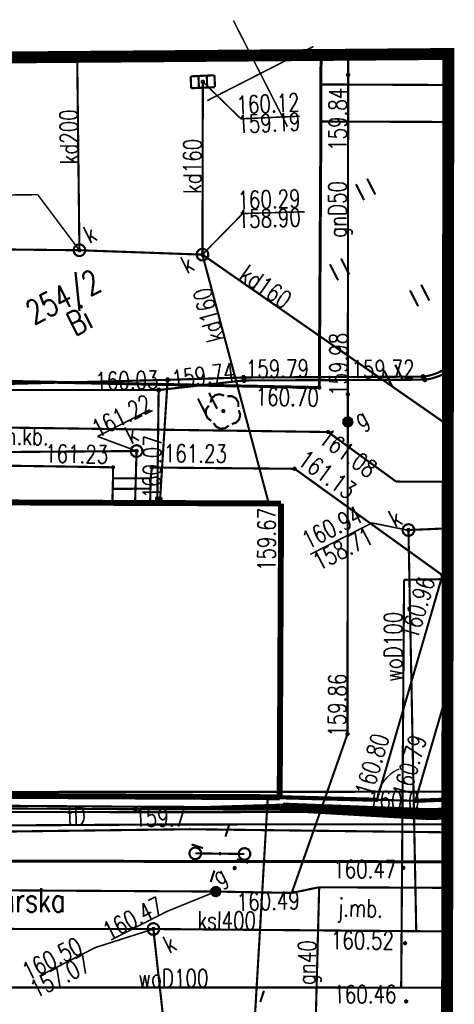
# Model space of a CAD drawing. Extents: x 0 to 7432618, y -40 to 5712028.
# Tile 139 of 165: x 7431582 to 7431600, y 5711658 to 5711699. Entities that reach past the tile are written whole.
import ezdxf
from ezdxf.enums import TextEntityAlignment as Align

# ---------------------------------------------------------------- set-up
doc = ezdxf.new("R2010")
doc.units = 0
doc.header["$MEASUREMENT"] = 0
for name, pattern in [('0', [1.5, 1, -0.5]), ('2218', [1, 0.5, -0.5]), ('3901', [0])]:
    doc.linetypes.add(name, pattern=pattern)
for name, color, linetype in [('Dzialki', 7, 'Continuous'), ('EGBB_L_0', 7, 'Continuous'), ('EGBE_L_3', 7, 'Continuous'), ('Numery_dzialek', 7, 'Continuous'), ('OTK_E_T_0', 7, 'Continuous'), ('OTK_E_T_1', 7, 'Continuous'), ('OTK_L_0', 7, 'Continuous'), ('OTK_L_1', 7, 'Continuous'), ('OTK_L_2', 7, 'Continuous'), ('OTK_L_4', 7, 'Continuous'), ('OTO_L_0', 7, 'Continuous'), ('OTO_L_2', 7, 'Continuous'), ('OTR_T_0', 7, 'Continuous'), ('OTZ_L_3', 7, 'Continuous'), ('OTZ_T_0', 7, 'Continuous'), ('SUCP_L_0', 7, 'Continuous'), ('SUCR_T_0', 7, 'Continuous'), ('SUE_T_3', 7, 'Continuous'), ('SUEP_L_0', 7, 'Continuous'), ('SUER_T_0', 7, 'Continuous'), ('SUG_E_T_4', 7, 'Continuous'), ('SUG_T_2', 7, 'Continuous'), ('SUGP_E_T_0', 7, 'Continuous'), ('SUGP_L_0', 7, 'Continuous'), ('SUGR_T_0', 7, 'Continuous'), ('SUK_E_T_4', 7, 'Continuous'), ('SUK_T_1', 7, 'Continuous'), ('SUK_T_3', 7, 'Continuous'), ('SUKP_E_T_0', 7, 'Continuous'), ('SUKP_L_0', 7, 'Continuous'), ('SUKR_T_0', 7, 'Continuous'), ('SUL_L_1', 7, 'Continuous'), ('SUP_T_2', 7, 'Continuous'), ('SUTP_E_T_0', 7, 'Continuous'), ('SUTP_L_0', 7, 'Continuous'), ('SUWP_E_T_0', 7, 'Continuous'), ('SUWP_L_0', 7, 'Continuous'), ('Uzytki', 7, 'Continuous'), ('zakres', 7, 'Continuous')]:
    doc.layers.add(name, color=color, linetype=linetype)
doc.styles.add('STYL_ARIAL', font='simplex', dxfattribs={"width": 0.75, "oblique": 0.1})

# ---------------------------------------------------------------- blocks, each defined once
blk = doc.blocks.new('OTOF')
at = {"color": 0}
blk.add_arc((1.5, 0), 1.5, 116.7394, 180, dxfattribs=at)

msp = doc.modelspace()

# ---------------------------------------------------------------- linework, layer by layer
at = {"layer": 'Dzialki', "color": 18, "true_color": 0x000000, "const_width": 0.09}
msp.add_lwpolyline([(7431599.47, 5711667.057), (7431560.311, 5711667.038)], dxfattribs=at)
at = {"layer": 'EGBB_L_0', "color": 18, "true_color": 0x000000, "const_width": 0.25}
for points in [[(7431592.487, 5711679.156), (7431561.167, 5711679.281)], [(7431592.428, 5711666.825), (7431592.487, 5711679.156)], [(7431561.081, 5711666.981), (7431592.428, 5711666.825)]]:
    msp.add_lwpolyline(points, dxfattribs=at)
at = {"layer": 'EGBE_L_3', "color": 18, "true_color": 0x000000, "const_width": 0.09}
for points in [[(7431585.426, 5711680.216), (7431585.399, 5711679.184)], [(7431587.009, 5711680.215), (7431585.426, 5711680.216)], [(7431586.986, 5711679.178), (7431587.009, 5711680.215)], [(7431586.999, 5711679.78), (7431585.414, 5711679.771)], [(7431585.399, 5711679.184), (7431586.986, 5711679.178)]]:
    msp.add_lwpolyline(points, dxfattribs=at)
at = {"layer": 'OTK_L_0', "color": 18, "linetype": '0', "true_color": 0x000000, "const_width": 0.09}
for points in [[(7431595.387, 5711664.124), (7431576.903, 5711664.145)], [(7431599.466, 5711664.113), (7431595.387, 5711664.124)]]:
    msp.add_lwpolyline(points, dxfattribs=at)
at = {"layer": 'OTK_L_1', "color": 18, "true_color": 0x000000, "const_width": 0.125}
for points in [[(7431594.169, 5711697.987), (7431594.151, 5711696.749)], [(7431594.151, 5711696.749), (7431594.159, 5711695.193)], [(7431594.159, 5711695.193), (7431594.091, 5711684.025)], [(7431594.091, 5711684.025), (7431577.64, 5711684.352)], [(7431595.387, 5711664.124), (7431576.903, 5711664.145)], [(7431599.466, 5711664.113), (7431595.387, 5711664.124)]]:
    msp.add_lwpolyline(points, dxfattribs=at)
at = {"layer": 'OTK_L_2', "color": 18, "linetype": '0', "true_color": 0x000000, "const_width": 0.09}
for points in [[(7431594.151, 5711696.749), (7431594.159, 5711695.193)], [(7431599.509, 5711696.727), (7431594.151, 5711696.749)], [(7431594.159, 5711695.193), (7431599.507, 5711695.175)], [(7431594.459, 5711682.158), (7431577.494, 5711682.392)], [(7431597.314, 5711680.078), (7431594.459, 5711682.158)], [(7431577.363, 5711680.799), (7431585.427, 5711680.677)], [(7431585.427, 5711680.677), (7431585.426, 5711680.216)], [(7431587.009, 5711680.215), (7431587.06, 5711680.667)], [(7431587.06, 5711680.667), (7431593.057, 5711680.614)], [(7431585.426, 5711680.216), (7431587.009, 5711680.215)], [(7431593.057, 5711680.614), (7431599.263, 5711676.144)], [(7431599.487, 5711680.072), (7431597.314, 5711680.078)], [(7431599.263, 5711676.144), (7431596.512, 5711666.718)], [(7431598.127, 5711666.676), (7431599.475, 5711671.278)], [(7431592.428, 5711666.825), (7431561.081, 5711666.981)], [(7431596.512, 5711666.718), (7431592.428, 5711666.825)], [(7431598.127, 5711666.676), (7431596.512, 5711666.718)], [(7431596.512, 5711666.718), (7431598.127, 5711666.676)], [(7431599.469, 5711666.726), (7431598.127, 5711666.676)], [(7431576.903, 5711664.145), (7431595.387, 5711664.124)], [(7431595.387, 5711664.124), (7431599.466, 5711664.113)]]:
    msp.add_lwpolyline(points, dxfattribs=at)
at = {"layer": 'OTK_L_4', "color": 18, "linetype": '0', "true_color": 0x000000, "const_width": 0.09}
for points in [[(7431594.151, 5711696.749), (7431594.169, 5711697.987)], [(7431594.159, 5711695.193), (7431594.151, 5711696.749)], [(7431594.091, 5711684.025), (7431594.159, 5711695.193)], [(7431577.64, 5711684.352), (7431594.091, 5711684.025)]]:
    msp.add_lwpolyline(points, dxfattribs=at)
at = {"layer": 'OTO_L_0', "color": 18, "linetype": '3901', "true_color": 0x000000, "const_width": 0.175}
for points in [[(7431592.428, 5711666.825), (7431596.512, 5711666.718)], [(7431598.127, 5711666.676), (7431599.469, 5711666.726)]]:
    msp.add_lwpolyline(points, dxfattribs=at)
at = {"layer": 'OTO_L_2', "color": 18, "true_color": 0x000000, "const_width": 0.09}
msp.add_lwpolyline([(7431596.512, 5711666.718), (7431598.127, 5711666.676)], dxfattribs=at)
at = {"layer": 'OTR_T_0', "color": 18, "true_color": 0x000000, "const_width": 0.09}
for points in [[(7431594.071, 5711684.065), (7431594.105, 5711684.068), (7431594.131, 5711684.045), (7431594.134, 5711684.011), (7431594.112, 5711683.985), (7431594.077, 5711683.982), (7431594.051, 5711684.005), (7431594.048, 5711684.039), (7431594.071, 5711684.065)], [(7431594.438, 5711682.198), (7431594.473, 5711682.201), (7431594.499, 5711682.179), (7431594.501, 5711682.145), (7431594.479, 5711682.118), (7431594.445, 5711682.116), (7431594.419, 5711682.138), (7431594.416, 5711682.172), (7431594.438, 5711682.198)], [(7431585.407, 5711680.717), (7431585.441, 5711680.719), (7431585.467, 5711680.697), (7431585.47, 5711680.663), (7431585.447, 5711680.637), (7431585.413, 5711680.634), (7431585.387, 5711680.656), (7431585.384, 5711680.691), (7431585.407, 5711680.717)], [(7431587.039, 5711680.707), (7431587.073, 5711680.709), (7431587.1, 5711680.687), (7431587.102, 5711680.653), (7431587.08, 5711680.627), (7431587.046, 5711680.624), (7431587.019, 5711680.646), (7431587.017, 5711680.681), (7431587.039, 5711680.707)], [(7431593.037, 5711680.654), (7431593.071, 5711680.657), (7431593.097, 5711680.634), (7431593.1, 5711680.6), (7431593.078, 5711680.574), (7431593.043, 5711680.571), (7431593.017, 5711680.593), (7431593.014, 5711680.628), (7431593.037, 5711680.654)], [(7431599.487, 5711680.031), (7431599.47, 5711680.029), (7431599.443, 5711680.052), (7431599.441, 5711680.086), (7431599.463, 5711680.112)], [(7431599.463, 5711680.112), (7431599.487, 5711680.114)], [(7431599.242, 5711676.184), (7431599.277, 5711676.187), (7431599.303, 5711676.164), (7431599.306, 5711676.13), (7431599.283, 5711676.104), (7431599.249, 5711676.101), (7431599.223, 5711676.123), (7431599.22, 5711676.158), (7431599.242, 5711676.184)], [(7431596.492, 5711666.758), (7431596.526, 5711666.761), (7431596.553, 5711666.738), (7431596.555, 5711666.704), (7431596.533, 5711666.678), (7431596.499, 5711666.675), (7431596.472, 5711666.697), (7431596.47, 5711666.732), (7431596.492, 5711666.758)], [(7431598.107, 5711666.717), (7431598.141, 5711666.719), (7431598.167, 5711666.697), (7431598.17, 5711666.663), (7431598.148, 5711666.636), (7431598.113, 5711666.634), (7431598.087, 5711666.656), (7431598.084, 5711666.69), (7431598.107, 5711666.717)], [(7431590.514, 5711663.889), (7431590.549, 5711663.892), (7431590.575, 5711663.869), (7431590.578, 5711663.835), (7431590.555, 5711663.809), (7431590.521, 5711663.806), (7431590.495, 5711663.829), (7431590.492, 5711663.863), (7431590.514, 5711663.889)], [(7431597.6, 5711663.9), (7431597.635, 5711663.902), (7431597.661, 5711663.88), (7431597.664, 5711663.846), (7431597.641, 5711663.819), (7431597.607, 5711663.817), (7431597.581, 5711663.839), (7431597.578, 5711663.873), (7431597.6, 5711663.9)], [(7431597.674, 5711660.738), (7431597.708, 5711660.741), (7431597.734, 5711660.719), (7431597.737, 5711660.684), (7431597.715, 5711660.658), (7431597.68, 5711660.655), (7431597.654, 5711660.678), (7431597.651, 5711660.712), (7431597.674, 5711660.738)], [(7431597.719, 5711658.292), (7431597.753, 5711658.295), (7431597.78, 5711658.273), (7431597.782, 5711658.238), (7431597.76, 5711658.212), (7431597.726, 5711658.209), (7431597.699, 5711658.232), (7431597.697, 5711658.266), (7431597.719, 5711658.292)]]:
    msp.add_lwpolyline(points, dxfattribs=at)
at = {"layer": 'OTZ_L_3', "color": 18, "linetype": '0', "true_color": 0x000000, "const_width": 0.09}
for points in [[(7431594.159, 5711695.193), (7431594.091, 5711684.025)], [(7431599.507, 5711695.175), (7431594.159, 5711695.193)], [(7431596.44, 5711692.13), (7431596.1, 5711692.798)], [(7431595.972, 5711691.891), (7431595.632, 5711692.56)], [(7431595.348, 5711688.767), (7431595.007, 5711689.436)], [(7431594.88, 5711688.529), (7431594.539, 5711689.197)], [(7431598.242, 5711687.436), (7431597.902, 5711688.105)], [(7431598.71, 5711687.675), (7431598.37, 5711688.343)], [(7431597.618, 5711684.312), (7431597.277, 5711684.981)], [(7431594.091, 5711684.025), (7431577.64, 5711684.352)], [(7431597.15, 5711684.074), (7431596.809, 5711684.742)], [(7431589.332, 5711682.897), (7431588.992, 5711683.565)], [(7431589.8, 5711683.135), (7431589.46, 5711683.803)], [(7431577.494, 5711682.392), (7431594.459, 5711682.158)], [(7431594.459, 5711682.158), (7431597.314, 5711680.078)], [(7431597.314, 5711680.078), (7431599.483, 5711680.072)]]:
    msp.add_lwpolyline(points, dxfattribs=at)
at = {"layer": 'OTZ_T_0', "color": 96, "true_color": 0x008000, "const_width": 0.09}
for points in [[(7431589.516, 5711683.392), (7431589.576, 5711683.576), (7431589.72, 5711683.706), (7431589.909, 5711683.746), (7431590.093, 5711683.687)], [(7431590.229, 5711683.665), (7431590.423, 5711683.665), (7431590.591, 5711683.568), (7431590.688, 5711683.4), (7431590.688, 5711683.206)], [(7431589.555, 5711682.629), (7431589.398, 5711682.743), (7431589.319, 5711682.92), (7431589.34, 5711683.113), (7431589.453, 5711683.27)], [(7431590.04, 5711683.077), (7431590.074, 5711683.08), (7431590.1, 5711683.058), (7431590.103, 5711683.023), (7431590.081, 5711682.997), (7431590.046, 5711682.995), (7431590.02, 5711683.017), (7431590.018, 5711683.051), (7431590.04, 5711683.077)], [(7431590.709, 5711683.071), (7431590.769, 5711682.886), (7431590.729, 5711682.697), (7431590.599, 5711682.553), (7431590.415, 5711682.493)], [(7431590.292, 5711682.43), (7431590.136, 5711682.317), (7431589.943, 5711682.297), (7431589.766, 5711682.375), (7431589.652, 5711682.532)]]:
    msp.add_lwpolyline(points, dxfattribs=at)
at = {"layer": 'SUCP_L_0', "color": 6, "true_color": 0xed00ed, "const_width": 0.09}
for points in [[(7431599.307, 5711684.765), (7431599.127, 5711684.671)], [(7431599.477, 5711684.875), (7431599.307, 5711684.765)], [(7431599.493, 5711684.888), (7431599.477, 5711684.875)], [(7431587.72, 5711684.348), (7431578.536, 5711684.113)], [(7431587.405, 5711679.35), (7431587.72, 5711684.348)], [(7431590.913, 5711684.448), (7431587.72, 5711684.348)], [(7431598.448, 5711684.483), (7431590.913, 5711684.448)], [(7431590.932, 5711684.323), (7431598.525, 5711684.354)], [(7431598.548, 5711684.496), (7431598.448, 5711684.483)], [(7431598.525, 5711684.354), (7431598.624, 5711684.369)], [(7431598.747, 5711684.536), (7431598.548, 5711684.496)], [(7431598.624, 5711684.369), (7431598.82, 5711684.41)], [(7431598.94, 5711684.595), (7431598.747, 5711684.536)], [(7431598.82, 5711684.41), (7431599.011, 5711684.468)], [(7431599.127, 5711684.671), (7431598.94, 5711684.595)], [(7431599.011, 5711684.468), (7431599.197, 5711684.54)], [(7431599.197, 5711684.54), (7431599.377, 5711684.629)], [(7431599.377, 5711684.629), (7431599.493, 5711684.698)], [(7431587.343, 5711683.92), (7431590.932, 5711684.323)], [(7431587.343, 5711683.92), (7431577.737, 5711683.919)], [(7431587.289, 5711679.358), (7431587.343, 5711683.92)], [(7431587.281, 5711679.177), (7431587.289, 5711679.358)], [(7431587.415, 5711679.176), (7431587.405, 5711679.35)]]:
    msp.add_lwpolyline(points, dxfattribs=at)
at = {"layer": 'SUCR_T_0', "color": 6, "true_color": 0xed00ed, "const_width": 0.09}
for points in [[(7431587.692, 5711684.404), (7431587.74, 5711684.407), (7431587.776, 5711684.376), (7431587.78, 5711684.329), (7431587.749, 5711684.292), (7431587.701, 5711684.288), (7431587.665, 5711684.319), (7431587.661, 5711684.367), (7431587.692, 5711684.404)], [(7431590.884, 5711684.504), (7431590.932, 5711684.508), (7431590.968, 5711684.476), (7431590.972, 5711684.429), (7431590.941, 5711684.392), (7431590.893, 5711684.389), (7431590.857, 5711684.42), (7431590.853, 5711684.467), (7431590.884, 5711684.504)], [(7431590.903, 5711684.379), (7431590.951, 5711684.382), (7431590.987, 5711684.351), (7431590.991, 5711684.304), (7431590.96, 5711684.267), (7431590.912, 5711684.264), (7431590.876, 5711684.295), (7431590.872, 5711684.342), (7431590.903, 5711684.379)], [(7431598.42, 5711684.539), (7431598.468, 5711684.542), (7431598.504, 5711684.511), (7431598.508, 5711684.464), (7431598.477, 5711684.427), (7431598.429, 5711684.424), (7431598.393, 5711684.455), (7431598.389, 5711684.502), (7431598.42, 5711684.539)], [(7431598.497, 5711684.41), (7431598.545, 5711684.413), (7431598.581, 5711684.382), (7431598.585, 5711684.335), (7431598.554, 5711684.298), (7431598.506, 5711684.294), (7431598.47, 5711684.325), (7431598.466, 5711684.373), (7431598.497, 5711684.41)], [(7431587.315, 5711683.976), (7431587.363, 5711683.98), (7431587.399, 5711683.949), (7431587.403, 5711683.901), (7431587.372, 5711683.864), (7431587.324, 5711683.861), (7431587.288, 5711683.892), (7431587.284, 5711683.939), (7431587.315, 5711683.976)], [(7431587.26, 5711679.414), (7431587.308, 5711679.417), (7431587.344, 5711679.386), (7431587.348, 5711679.339), (7431587.317, 5711679.302), (7431587.269, 5711679.299), (7431587.233, 5711679.33), (7431587.229, 5711679.377), (7431587.26, 5711679.414)], [(7431587.377, 5711679.406), (7431587.424, 5711679.409), (7431587.461, 5711679.378), (7431587.464, 5711679.331), (7431587.433, 5711679.294), (7431587.386, 5711679.29), (7431587.349, 5711679.322), (7431587.345, 5711679.369), (7431587.377, 5711679.406)]]:
    msp.add_lwpolyline(points, dxfattribs=at)
at = {"layer": 'SUE_T_3', "color": 18, "true_color": 0x000000, "const_width": 0.09}
for points in [[(7431590.147, 5711665.17), (7431590.301, 5711665.645)], [(7431588.768, 5711664.691), (7431588.907, 5711664.717), (7431589.037, 5711664.664), (7431589.119, 5711664.549), (7431589.125, 5711664.408), (7431589.054, 5711664.287), (7431588.928, 5711664.223), (7431588.788, 5711664.237), (7431588.678, 5711664.324), (7431588.632, 5711664.458), (7431588.666, 5711664.595), (7431588.768, 5711664.691)], [(7431589.202, 5711664.688), (7431588.726, 5711664.843)], [(7431590.835, 5711664.667), (7431590.973, 5711664.693), (7431591.104, 5711664.64), (7431591.185, 5711664.525), (7431591.191, 5711664.384), (7431591.12, 5711664.262), (7431590.994, 5711664.198), (7431590.854, 5711664.212), (7431590.744, 5711664.3), (7431590.699, 5711664.433), (7431590.732, 5711664.57), (7431590.835, 5711664.667)], [(7431589.904, 5711664.479), (7431589.923, 5711664.48), (7431589.937, 5711664.468), (7431589.939, 5711664.448), (7431589.926, 5711664.434), (7431589.907, 5711664.432), (7431589.893, 5711664.445), (7431589.891, 5711664.464), (7431589.904, 5711664.479)], [(7431590.629, 5711664.224), (7431591.104, 5711664.07)], [(7431589.683, 5711663.743), (7431589.529, 5711663.267)], [(7431591.613, 5711658.229), (7431591.767, 5711658.704)]]:
    msp.add_lwpolyline(points, dxfattribs=at)
at = {"layer": 'SUEP_L_0', "color": 1, "true_color": 0xff0000, "const_width": 0.09}
for points in [[(7431591.927, 5711666.828), (7431591.381, 5711657.515)], [(7431586.38, 5711666.426), (7431571.33, 5711666.536)], [(7431571.349, 5711666.411), (7431586.377, 5711666.323)], [(7431586.377, 5711666.323), (7431592.565, 5711666.513)], [(7431592.526, 5711666.37), (7431586.377, 5711666.323)], [(7431586.377, 5711666.323), (7431592.513, 5711666.307)], [(7431592.485, 5711666.406), (7431586.38, 5711666.426)], [(7431598.623, 5711666.188), (7431592.485, 5711666.406)], [(7431592.513, 5711666.307), (7431598.526, 5711665.959)], [(7431598.659, 5711666.095), (7431592.526, 5711666.37)], [(7431592.565, 5711666.513), (7431598.586, 5711666.282)], [(7431598.586, 5711666.282), (7431599.468, 5711666.301)], [(7431599.468, 5711666.197), (7431598.623, 5711666.188)], [(7431598.526, 5711665.959), (7431599.468, 5711665.968)], [(7431599.468, 5711666.099), (7431598.659, 5711666.095)], [(7431566.734, 5711665.204), (7431588.646, 5711665.482)], [(7431588.646, 5711665.482), (7431599.148, 5711665.356)], [(7431599.148, 5711665.356), (7431599.467, 5711665.353)]]:
    msp.add_lwpolyline(points, dxfattribs=at)
at = {"layer": 'SUER_T_0', "color": 1, "true_color": 0xff0000, "const_width": 0.09}
for points in [[(7431586.348, 5711666.379), (7431586.396, 5711666.383), (7431586.432, 5711666.352), (7431586.436, 5711666.304), (7431586.405, 5711666.268), (7431586.357, 5711666.264), (7431586.321, 5711666.295), (7431586.317, 5711666.343), (7431586.348, 5711666.379)], [(7431598.595, 5711666.244), (7431598.642, 5711666.248), (7431598.679, 5711666.217), (7431598.682, 5711666.169), (7431598.651, 5711666.133), (7431598.604, 5711666.129), (7431598.567, 5711666.16), (7431598.563, 5711666.208), (7431598.595, 5711666.244)]]:
    msp.add_lwpolyline(points, dxfattribs=at)
at = {"layer": 'SUG_T_2', "color": 56, "true_color": 0x808000, "const_width": 0.09}
for points in [[(7431595.196, 5711682.759), (7431595.332, 5711682.776), (7431595.447, 5711682.702), (7431595.487, 5711682.571), (7431595.433, 5711682.445), (7431595.311, 5711682.383), (7431595.178, 5711682.414), (7431595.096, 5711682.523), (7431595.103, 5711682.659), (7431595.196, 5711682.759)], [(7431595.208, 5711682.737), (7431595.326, 5711682.752), (7431595.427, 5711682.687), (7431595.462, 5711682.572), (7431595.415, 5711682.462), (7431595.308, 5711682.408), (7431595.192, 5711682.434), (7431595.12, 5711682.53), (7431595.126, 5711682.65), (7431595.208, 5711682.737)], [(7431595.219, 5711682.715), (7431595.333, 5711682.724), (7431595.421, 5711682.649), (7431595.43, 5711682.535), (7431595.355, 5711682.448), (7431595.241, 5711682.439), (7431595.153, 5711682.513), (7431595.144, 5711682.628), (7431595.219, 5711682.715)], [(7431595.23, 5711682.693), (7431595.326, 5711682.7), (7431595.399, 5711682.638), (7431595.406, 5711682.543), (7431595.344, 5711682.47), (7431595.248, 5711682.462), (7431595.176, 5711682.525), (7431595.168, 5711682.62), (7431595.23, 5711682.693)], [(7431595.242, 5711682.67), (7431595.318, 5711682.676), (7431595.376, 5711682.627), (7431595.382, 5711682.55), (7431595.333, 5711682.492), (7431595.256, 5711682.486), (7431595.198, 5711682.536), (7431595.192, 5711682.612), (7431595.242, 5711682.67)], [(7431595.253, 5711682.648), (7431595.31, 5711682.653), (7431595.354, 5711682.615), (7431595.358, 5711682.558), (7431595.321, 5711682.514), (7431595.264, 5711682.51), (7431595.22, 5711682.547), (7431595.216, 5711682.604), (7431595.253, 5711682.648)], [(7431595.264, 5711682.626), (7431595.303, 5711682.629), (7431595.332, 5711682.604), (7431595.335, 5711682.566), (7431595.31, 5711682.537), (7431595.272, 5711682.534), (7431595.243, 5711682.559), (7431595.24, 5711682.597), (7431595.264, 5711682.626)], [(7431595.276, 5711682.604), (7431595.295, 5711682.605), (7431595.309, 5711682.593), (7431595.311, 5711682.574), (7431595.298, 5711682.559), (7431595.279, 5711682.557), (7431595.265, 5711682.57), (7431595.263, 5711682.589), (7431595.276, 5711682.604)], [(7431595.284, 5711682.588), (7431595.289, 5711682.588), (7431595.293, 5711682.585), (7431595.294, 5711682.579), (7431595.29, 5711682.575), (7431595.285, 5711682.574), (7431595.281, 5711682.578), (7431595.28, 5711682.584), (7431595.284, 5711682.588)], [(7431589.653, 5711663.043), (7431589.789, 5711663.06), (7431589.904, 5711662.985), (7431589.944, 5711662.855), (7431589.89, 5711662.729), (7431589.768, 5711662.667), (7431589.635, 5711662.697), (7431589.553, 5711662.807), (7431589.56, 5711662.943), (7431589.653, 5711663.043)], [(7431589.664, 5711663.021), (7431589.783, 5711663.036), (7431589.884, 5711662.97), (7431589.919, 5711662.856), (7431589.872, 5711662.746), (7431589.765, 5711662.691), (7431589.648, 5711662.718), (7431589.577, 5711662.814), (7431589.583, 5711662.933), (7431589.664, 5711663.021)], [(7431589.676, 5711662.999), (7431589.79, 5711663.008), (7431589.877, 5711662.933), (7431589.887, 5711662.819), (7431589.812, 5711662.731), (7431589.697, 5711662.722), (7431589.61, 5711662.797), (7431589.601, 5711662.911), (7431589.676, 5711662.999)], [(7431589.687, 5711662.976), (7431589.782, 5711662.984), (7431589.855, 5711662.922), (7431589.863, 5711662.826), (7431589.801, 5711662.754), (7431589.705, 5711662.746), (7431589.632, 5711662.808), (7431589.625, 5711662.904), (7431589.687, 5711662.976)], [(7431589.698, 5711662.954), (7431589.775, 5711662.96), (7431589.833, 5711662.91), (7431589.839, 5711662.834), (7431589.789, 5711662.776), (7431589.713, 5711662.77), (7431589.655, 5711662.82), (7431589.649, 5711662.896), (7431589.698, 5711662.954)], [(7431589.71, 5711662.932), (7431589.767, 5711662.936), (7431589.811, 5711662.899), (7431589.815, 5711662.842), (7431589.778, 5711662.798), (7431589.721, 5711662.794), (7431589.677, 5711662.831), (7431589.673, 5711662.888), (7431589.71, 5711662.932)], [(7431589.721, 5711662.91), (7431589.759, 5711662.913), (7431589.788, 5711662.888), (7431589.791, 5711662.85), (7431589.767, 5711662.82), (7431589.728, 5711662.817), (7431589.699, 5711662.842), (7431589.696, 5711662.881), (7431589.721, 5711662.91)], [(7431589.732, 5711662.887), (7431589.752, 5711662.889), (7431589.766, 5711662.876), (7431589.768, 5711662.857), (7431589.755, 5711662.843), (7431589.736, 5711662.841), (7431589.722, 5711662.854), (7431589.72, 5711662.873), (7431589.732, 5711662.887)], [(7431589.741, 5711662.871), (7431589.746, 5711662.872), (7431589.75, 5711662.868), (7431589.751, 5711662.863), (7431589.747, 5711662.859), (7431589.742, 5711662.858), (7431589.738, 5711662.862), (7431589.737, 5711662.867), (7431589.741, 5711662.871)]]:
    msp.add_lwpolyline(points, dxfattribs=at)
at = {"layer": 'SUGP_L_0', "color": 56, "true_color": 0x808000, "const_width": 0.09}
for points in [[(7431595.304, 5711697.996), (7431595.287, 5711682.581)], [(7431595.287, 5711682.581), (7431595.273, 5711669.475)], [(7431595.273, 5711669.475), (7431592.933, 5711662.808)], [(7431565.717, 5711663.004), (7431589.744, 5711662.865)], [(7431589.744, 5711662.865), (7431592.933, 5711662.808)], [(7431592.933, 5711662.808), (7431594.085, 5711663.046)], [(7431594.08, 5711662.833), (7431594.085, 5711663.046)], [(7431599.464, 5711663.022), (7431594.085, 5711663.046)], [(7431593.911, 5711656.285), (7431594.08, 5711662.833)]]:
    msp.add_lwpolyline(points, dxfattribs=at)
at = {"layer": 'SUGR_T_0', "color": 56, "true_color": 0x808000, "const_width": 0.065}
for points in [[(7431595.274, 5711697.209), (7431595.322, 5711697.212), (7431595.358, 5711697.181), (7431595.362, 5711697.134), (7431595.331, 5711697.097), (7431595.283, 5711697.093), (7431595.247, 5711697.125), (7431595.243, 5711697.172), (7431595.274, 5711697.209)], [(7431595.26, 5711683.798), (7431595.308, 5711683.802), (7431595.344, 5711683.771), (7431595.348, 5711683.723), (7431595.317, 5711683.687), (7431595.269, 5711683.683), (7431595.233, 5711683.714), (7431595.229, 5711683.762), (7431595.26, 5711683.798)], [(7431595.245, 5711669.531), (7431595.292, 5711669.535), (7431595.329, 5711669.504), (7431595.333, 5711669.456), (7431595.301, 5711669.42), (7431595.254, 5711669.416), (7431595.217, 5711669.447), (7431595.214, 5711669.495), (7431595.245, 5711669.531)], [(7431589.744, 5711662.865), (7431587.7, 5711662.035)], [(7431589.715, 5711662.921), (7431589.763, 5711662.924), (7431589.8, 5711662.893), (7431589.803, 5711662.846), (7431589.772, 5711662.809), (7431589.725, 5711662.806), (7431589.688, 5711662.837), (7431589.684, 5711662.884), (7431589.715, 5711662.921)], [(7431585.354, 5711660.839), (7431587.7, 5711662.035)]]:
    msp.add_lwpolyline(points, dxfattribs=at)
at = {"layer": 'SUK_T_1', "color": 36, "true_color": 0x803300, "const_width": 0.09}
for points in [[(7431588.688, 5711697.09), (7431589.687, 5711697.136)], [(7431588.712, 5711696.591), (7431588.688, 5711697.09)], [(7431589.013, 5711697.105), (7431589.036, 5711696.606)], [(7431589.363, 5711697.121), (7431589.386, 5711696.622)], [(7431589.687, 5711697.136), (7431589.711, 5711696.637)], [(7431589.711, 5711696.637), (7431588.712, 5711696.591)]]:
    msp.add_lwpolyline(points, dxfattribs=at)
at = {"layer": 'SUK_T_3', "color": 36, "true_color": 0x803300, "const_width": 0.09}
for points in [[(7431583.903, 5711690.012), (7431584.041, 5711690.038), (7431584.172, 5711689.985), (7431584.253, 5711689.87), (7431584.259, 5711689.729), (7431584.188, 5711689.608), (7431584.062, 5711689.544), (7431583.922, 5711689.558), (7431583.812, 5711689.645), (7431583.766, 5711689.779), (7431583.8, 5711689.915), (7431583.903, 5711690.012)], [(7431589.07, 5711689.828), (7431589.208, 5711689.854), (7431589.339, 5711689.801), (7431589.42, 5711689.686), (7431589.426, 5711689.545), (7431589.355, 5711689.423), (7431589.229, 5711689.359), (7431589.089, 5711689.373), (7431588.979, 5711689.461), (7431588.933, 5711689.594), (7431588.967, 5711689.731), (7431589.07, 5711689.828)], [(7431586.301, 5711681.582), (7431586.44, 5711681.608), (7431586.57, 5711681.555), (7431586.651, 5711681.44), (7431586.657, 5711681.299), (7431586.586, 5711681.178), (7431586.461, 5711681.114), (7431586.321, 5711681.128), (7431586.21, 5711681.215), (7431586.165, 5711681.349), (7431586.199, 5711681.485), (7431586.301, 5711681.582)], [(7431597.722, 5711678.265), (7431597.86, 5711678.291), (7431597.991, 5711678.239), (7431598.072, 5711678.123), (7431598.078, 5711677.983), (7431598.007, 5711677.861), (7431597.881, 5711677.797), (7431597.741, 5711677.811), (7431597.631, 5711677.899), (7431597.585, 5711678.032), (7431597.619, 5711678.169), (7431597.722, 5711678.265)], [(7431587.008, 5711661.516), (7431587.147, 5711661.542), (7431587.277, 5711661.489), (7431587.358, 5711661.374), (7431587.364, 5711661.233), (7431587.293, 5711661.111), (7431587.168, 5711661.048), (7431587.028, 5711661.062), (7431586.917, 5711661.149), (7431586.872, 5711661.283), (7431586.906, 5711661.419), (7431587.008, 5711661.516)]]:
    msp.add_lwpolyline(points, dxfattribs=at)
at = {"layer": 'SUKP_L_0', "color": 36, "true_color": 0x803300, "const_width": 0.09}
for points in [[(7431583.923, 5711697.906), (7431584.016, 5711689.789)], [(7431589.183, 5711689.605), (7431589.2, 5711696.864)], [(7431576.444, 5711689.87), (7431584.016, 5711689.789)], [(7431584.016, 5711689.789), (7431589.183, 5711689.605)], [(7431591.969, 5711679.158), (7431589.183, 5711689.605)], [(7431599.49, 5711682.447), (7431589.183, 5711689.605)], [(7431586.415, 5711681.359), (7431576.533, 5711681.286)], [(7431586.415, 5711681.359), (7431586.354, 5711679.18)], [(7431597.835, 5711678.043), (7431599.484, 5711678.113)], [(7431597.835, 5711678.043), (7431598.163, 5711661.201)], [(7431572.757, 5711661.304), (7431587.122, 5711661.293)], [(7431587.122, 5711661.293), (7431598.163, 5711661.201)], [(7431587.122, 5711661.293), (7431588.154, 5711651.976)], [(7431598.163, 5711661.201), (7431599.462, 5711661.19)]]:
    msp.add_lwpolyline(points, dxfattribs=at)
at = {"layer": 'SUKR_T_0', "color": 36, "true_color": 0x803300, "const_width": 0.065}
for points in [[(7431589.171, 5711696.919), (7431589.219, 5711696.923), (7431589.255, 5711696.892), (7431589.259, 5711696.844), (7431589.228, 5711696.808), (7431589.18, 5711696.804), (7431589.144, 5711696.835), (7431589.14, 5711696.883), (7431589.171, 5711696.919)], [(7431589.2, 5711696.864), (7431590.801, 5711695.306)], [(7431590.801, 5711695.306), (7431593.268, 5711695.418)], [(7431579.63, 5711692.09), (7431582.263, 5711692.123)], [(7431584.016, 5711689.789), (7431582.263, 5711692.123)], [(7431590.876, 5711691.33), (7431593.481, 5711691.406)], [(7431589.183, 5711689.605), (7431590.876, 5711691.33)], [(7431583.988, 5711689.845), (7431584.036, 5711689.849), (7431584.072, 5711689.818), (7431584.076, 5711689.77), (7431584.045, 5711689.734), (7431583.997, 5711689.73), (7431583.961, 5711689.761), (7431583.957, 5711689.809), (7431583.988, 5711689.845)], [(7431589.155, 5711689.661), (7431589.202, 5711689.664), (7431589.239, 5711689.633), (7431589.243, 5711689.586), (7431589.211, 5711689.549), (7431589.164, 5711689.545), (7431589.127, 5711689.577), (7431589.124, 5711689.624), (7431589.155, 5711689.661)], [(7431584.779, 5711681.973), (7431586.98, 5711683.094)], [(7431586.415, 5711681.359), (7431584.779, 5711681.973)], [(7431586.386, 5711681.415), (7431586.434, 5711681.419), (7431586.47, 5711681.388), (7431586.474, 5711681.34), (7431586.443, 5711681.304), (7431586.395, 5711681.3), (7431586.359, 5711681.331), (7431586.355, 5711681.379), (7431586.386, 5711681.415)], [(7431591.94, 5711679.217), (7431591.987, 5711679.22), (7431592.024, 5711679.189), (7431592.028, 5711679.142), (7431591.996, 5711679.105), (7431591.949, 5711679.102), (7431591.912, 5711679.133), (7431591.909, 5711679.18), (7431591.94, 5711679.217)], [(7431597.826, 5711678.032), (7431596.304, 5711678.341), (7431593.711, 5711677.02)], [(7431597.807, 5711678.098), (7431597.855, 5711678.102), (7431597.891, 5711678.071), (7431597.895, 5711678.023), (7431597.864, 5711677.987), (7431597.816, 5711677.983), (7431597.78, 5711678.014), (7431597.776, 5711678.062), (7431597.807, 5711678.098)], [(7431587.122, 5711661.293), (7431584.692, 5711660.518)], [(7431587.093, 5711661.349), (7431587.141, 5711661.353), (7431587.177, 5711661.322), (7431587.181, 5711661.274), (7431587.15, 5711661.238), (7431587.102, 5711661.234), (7431587.066, 5711661.265), (7431587.062, 5711661.313), (7431587.093, 5711661.349)], [(7431582.346, 5711659.323), (7431584.692, 5711660.518)]]:
    msp.add_lwpolyline(points, dxfattribs=at)
at = {"layer": 'SUL_L_1', "color": 18, "true_color": 0x000000, "const_width": 0.175}
for points in [[(7431598.623, 5711666.188), (7431592.485, 5711666.406)], [(7431592.513, 5711666.307), (7431598.526, 5711665.959)], [(7431592.526, 5711666.37), (7431598.659, 5711666.095)], [(7431598.586, 5711666.282), (7431592.565, 5711666.513)], [(7431599.468, 5711666.301), (7431598.586, 5711666.282)], [(7431599.468, 5711666.197), (7431598.623, 5711666.188)], [(7431598.526, 5711665.959), (7431599.468, 5711665.968)], [(7431598.659, 5711666.095), (7431599.468, 5711666.099)]]:
    msp.add_lwpolyline(points, dxfattribs=at)
at = {"layer": 'SUP_T_2', "color": 18, "true_color": 0x000000, "const_width": 0.09}
for points in [[(7431588.768, 5711664.691), (7431588.907, 5711664.717), (7431589.037, 5711664.664), (7431589.119, 5711664.549), (7431589.125, 5711664.408), (7431589.054, 5711664.287), (7431588.928, 5711664.223), (7431588.788, 5711664.237), (7431588.678, 5711664.324), (7431588.632, 5711664.458), (7431588.666, 5711664.595), (7431588.768, 5711664.691)], [(7431590.835, 5711664.667), (7431590.973, 5711664.693), (7431591.104, 5711664.64), (7431591.185, 5711664.525), (7431591.191, 5711664.384), (7431591.12, 5711664.262), (7431590.994, 5711664.198), (7431590.854, 5711664.212), (7431590.744, 5711664.3), (7431590.699, 5711664.433), (7431590.732, 5711664.57), (7431590.835, 5711664.667)]]:
    msp.add_lwpolyline(points, dxfattribs=at)
at = {"layer": 'SUP_T_2', "color": 18, "linetype": '0', "true_color": 0x000000, "const_width": 0.09}
msp.add_lwpolyline([(7431588.882, 5711664.469), (7431590.948, 5711664.444)], dxfattribs=at)
at = {"layer": 'SUTP_L_0', "color": 30, "true_color": 0xff9100, "const_width": 0.09}
for points in [[(7431589.643, 5711666.196), (7431575.344, 5711666.214)], [(7431599.468, 5711666.243), (7431589.643, 5711666.196)], [(7431588.027, 5711665.683), (7431561.785, 5711665.533)], [(7431599.468, 5711665.686), (7431588.027, 5711665.683)]]:
    msp.add_lwpolyline(points, dxfattribs=at)
at = {"layer": 'SUWP_L_0', "color": 5, "true_color": 0x0000ff, "const_width": 0.09}
for points in [[(7431597.53, 5711658.834), (7431597.651, 5711675.953)], [(7431597.651, 5711675.953), (7431599.481, 5711675.984)], [(7431577.423, 5711658.839), (7431597.53, 5711658.834)], [(7431597.53, 5711658.834), (7431599.459, 5711658.834)]]:
    msp.add_lwpolyline(points, dxfattribs=at)
at = {"layer": 'Uzytki', "color": 96, "linetype": '2218', "true_color": 0x008000, "const_width": 0.09}
msp.add_lwpolyline([(7431560.311, 5711667.038), (7431599.47, 5711667.057)], dxfattribs=at)
at = {"layer": 'zakres', "color": 18, "true_color": 0x000000, "const_width": 0.065}
for points in [[(7431592.751, 5711694.981), (7431590.481, 5711699.436)], [(7431589.389, 5711696.073), (7431593.844, 5711698.343)]]:
    msp.add_lwpolyline(points, dxfattribs=at)
at = {"layer": 'zakres', "color": 18, "linetype": '0', "true_color": 0x000000, "const_width": 0.5}
msp.add_lwpolyline([(7431170.861, 5711694.664), (7431172.664, 5711623.536), (7431599.413, 5711624.947), (7431599.511, 5711698.029), (7431170.861, 5711694.664)], dxfattribs=at)
at = {"layer": 'zakres', "color": 18, "true_color": 0x000000}
msp.add_point((7431591.616, 5711697.208), dxfattribs=at)

# ---------------------------------------------------------------- block references
at = {"layer": 'OTO_L_2', "color": 18, "true_color": 0x000000, "rotation": 356.0889300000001}
msp.add_blockref('OTOF', (7431596.512, 5711666.718), dxfattribs=at)

# ---------------------------------------------------------------- texts
at = {"layer": 'Dzialki', "color": 18, "true_color": 0x000000, "style": 'STYL_ARIAL', "width": 0.75}
msp.add_text('Farbiarska', height=1, rotation=0.0888, dxfattribs=at).set_placement((7431580.832, 5711661.702), align=Align.BOTTOM_CENTER)
at = {"layer": 'Numery_dzialek', "color": 18, "true_color": 0x000000, "style": 'STYL_ARIAL', "width": 0.75}
msp.add_text('254/2', height=1, rotation=27, dxfattribs=at).set_placement((7431581.645, 5711687.534), align=Align.TOP_LEFT)
at = {"layer": 'OTK_E_T_0', "color": 18, "true_color": 0x000000, "style": 'STYL_ARIAL', "width": 0.75}
msp.add_text('j.mb.', height=0.75, rotation=358.2, dxfattribs=at).set_placement((7431595.814, 5711662.177), align=Align.MIDDLE_CENTER)
at = {"layer": 'OTK_E_T_1', "color": 18, "true_color": 0x000000, "style": 'STYL_ARIAL', "width": 0.75}
msp.add_text('ch.kb.', height=0.75, rotation=359.6676, dxfattribs=at).set_placement((7431581.606, 5711681.989), align=Align.MIDDLE_CENTER)
at = {"layer": 'OTR_T_0', "color": 18, "true_color": 0x000000, "style": 'STYL_ARIAL', "width": 0.75}
for s, rotation, p in [('160.70', 359.0416, (7431594.06, 5711683.007)), ('161.23', 358.9605, (7431585.217, 5711680.611)), ('160.46', 0.3004, (7431597.335, 5711657.962))]:
    msp.add_text(s, height=0.75, rotation=rotation, dxfattribs=at).set_placement(p, align=Align.BOTTOM_RIGHT)
for s, rotation, p in [('161.08', 323.9277, (7431594.455, 5711682.354)), ('160.49', 1.7899, (7431590.609, 5711662.799))]:
    msp.add_text(s, height=0.75, rotation=rotation, dxfattribs=at).set_placement(p, align=Align.TOP_LEFT)
for s, rotation, p in [('161.23', 359.4951, (7431587.556, 5711680.668)), ('161.13', 324.2351, (7431592.994, 5711680.658)), ('160.80', 73.7332, (7431596.511, 5711666.749)), ('160.79', 73.6733, (7431598.087, 5711666.688))]:
    msp.add_text(s, height=0.75, rotation=rotation, dxfattribs=at).set_placement(p, align=Align.BOTTOM_LEFT)
for s, rotation, p in [('160.96', 73.4546, (7431598.242, 5711676.152)), ('160.47', 359.835, (7431597.328, 5711664.173)), ('160.52', 359.5215, (7431597.23, 5711661.182))]:
    msp.add_text(s, height=0.75, rotation=rotation, dxfattribs=at).set_placement(p, align=Align.TOP_RIGHT)
at = {"layer": 'SUCR_T_0', "color": 6, "true_color": 0xed00ed, "style": 'STYL_ARIAL', "width": 0.75}
for s, rotation, p in [('159.74', 7.51, (7431590.532, 5711684.703)), ('159.72', 0.4741, (7431598.092, 5711684.808)), ('160.03', 1.5436, (7431587.336, 5711684.358))]:
    msp.add_text(s, height=0.75, rotation=rotation, dxfattribs=at).set_placement(p, align=Align.MIDDLE_RIGHT)
for s, rotation, p in [('159.79', 0.5608, (7431591.006, 5711684.799)), ('160.07', 89.0739, (7431587.045, 5711679.367))]:
    msp.add_text(s, height=0.75, rotation=rotation, dxfattribs=at).set_placement(p, align=Align.MIDDLE_LEFT)
at = {"layer": 'SUER_T_0', "color": 1, "true_color": 0xff0000, "style": 'STYL_ARIAL', "width": 0.75}
msp.add_text('160.0', height=0.75, rotation=357.858, dxfattribs=at).set_placement((7431598.304, 5711666.657), align=Align.MIDDLE_RIGHT)
msp.add_text('159.7', height=0.75, rotation=0.4349, dxfattribs=at).set_placement((7431586.321, 5711665.963), align=Align.MIDDLE_LEFT)
at = {"layer": 'SUG_E_T_4', "color": 56, "true_color": 0x808000, "style": 'STYL_ARIAL', "width": 0.75}
for p in [(7431595.898, 5711682.126), (7431589.959, 5711662.915)]:
    msp.add_text('g', height=0.75, rotation=27, dxfattribs=at).set_placement(p, align=Align.BOTTOM_LEFT)
at = {"layer": 'SUGP_E_T_0', "color": 56, "true_color": 0x808000, "style": 'STYL_ARIAL', "width": 0.75}
for s, rotation, p in [('gnD50', 89.9388, (7431594.852, 5711691.504)), ('gn40', 88.5209, (7431593.566, 5711659.883))]:
    msp.add_text(s, height=0.75, rotation=rotation, dxfattribs=at).set_placement(p, align=Align.MIDDLE_CENTER)
at = {"layer": 'SUGR_T_0', "color": 56, "true_color": 0x808000, "style": 'STYL_ARIAL', "width": 0.75}
for s, rotation, p in [('159.84', 89.7294, (7431594.863, 5711693.96)), ('159.98', 89.9388, (7431594.896, 5711683.673)), ('159.86', 89.5254, (7431594.837, 5711669.362))]:
    msp.add_text(s, height=0.75, rotation=rotation, dxfattribs=at).set_placement(p, align=Align.MIDDLE_LEFT)
msp.add_text('160.47', height=0.75, rotation=27, dxfattribs=at).set_placement((7431587.271, 5711662.68), align=Align.TOP_RIGHT)
at = {"layer": 'SUK_E_T_4', "color": 36, "true_color": 0x803300, "style": 'STYL_ARIAL', "width": 0.75}
for p in [(7431584.544, 5711689.85), (7431588.627, 5711688.583), (7431586.286, 5711681.432), (7431597.358, 5711677.927)]:
    msp.add_text('k', height=0.75, rotation=27, dxfattribs=at).set_placement(p, align=Align.BOTTOM_LEFT)
msp.add_text('k', height=0.75, rotation=27, dxfattribs=at).set_placement((7431587.444, 5711660.922), align=Align.TOP_LEFT)
at = {"layer": 'SUKP_E_T_0', "color": 36, "true_color": 0x803300, "style": 'STYL_ARIAL', "width": 0.75}
for s, rotation, p in [('kd200', 90.6579, (7431583.576, 5711694.548)), ('kd160', 89.8701, (7431588.76, 5711693.309)), ('kd160', 325.2214, (7431591.845, 5711688.262)), ('kd160', 104.9312, (7431589.437, 5711687.06)), ('ksI400', 359.5215, (7431590.203, 5711661.652))]:
    msp.add_text(s, height=0.75, rotation=rotation, dxfattribs=at).set_placement(p, align=Align.MIDDLE_CENTER)
at = {"layer": 'SUKR_T_0', "color": 36, "true_color": 0x803300, "style": 'STYL_ARIAL', "width": 0.75}
for s, rotation, p in [('160.12', 2.6063, (7431590.594, 5711696.257)), ('159.19', 2.6063, (7431590.632, 5711695.45)), ('160.29', 1.6758, (7431590.642, 5711692.262)), ('158.90', 1.6758, (7431590.649, 5711691.47)), ('160.50', 27, (7431581.516, 5711659.777)), ('157.07', 27, (7431581.85, 5711659.038))]:
    msp.add_text(s, height=0.75, rotation=rotation, dxfattribs=at).set_placement(p, align=Align.TOP_LEFT)
msp.add_text('161.22', height=0.75, rotation=27, dxfattribs=at).set_placement((7431584.616, 5711682.229), align=Align.MIDDLE_LEFT)
msp.add_text('159.67', height=0.75, rotation=89.8378, dxfattribs=at).set_placement((7431591.883, 5711678.972), align=Align.MIDDLE_RIGHT)
for s, p in [('160.94', (7431593.609, 5711677.219)), ('158.71', (7431594.069, 5711676.317))]:
    msp.add_text(s, height=0.75, rotation=27, dxfattribs=at).set_placement(p)
at = {"layer": 'SUTP_E_T_0', "color": 30, "true_color": 0xff9100, "style": 'STYL_ARIAL', "width": 0.75}
msp.add_text('tD', height=0.75, rotation=0.3275, dxfattribs=at).set_placement((7431583.883, 5711666.047), align=Align.MIDDLE_CENTER)
at = {"layer": 'SUWP_E_T_0', "color": 5, "true_color": 0x0000ff, "style": 'STYL_ARIAL', "width": 0.75}
for rotation, p in [(90.1627, (7431597.195, 5711673.142)), (0.209, (7431587.964, 5711659.228))]:
    msp.add_text('woD100', height=0.75, rotation=rotation, dxfattribs=at).set_placement(p, align=Align.MIDDLE_CENTER)
at = {"layer": 'Uzytki', "color": 96, "true_color": 0x008000, "style": 'STYL_ARIAL', "width": 0.75}
msp.add_text('Bi', height=1, rotation=27, dxfattribs=at).set_placement((7431584.378, 5711686.113), align=Align.BOTTOM_CENTER)

doc.saveas('drawing.dxf')
